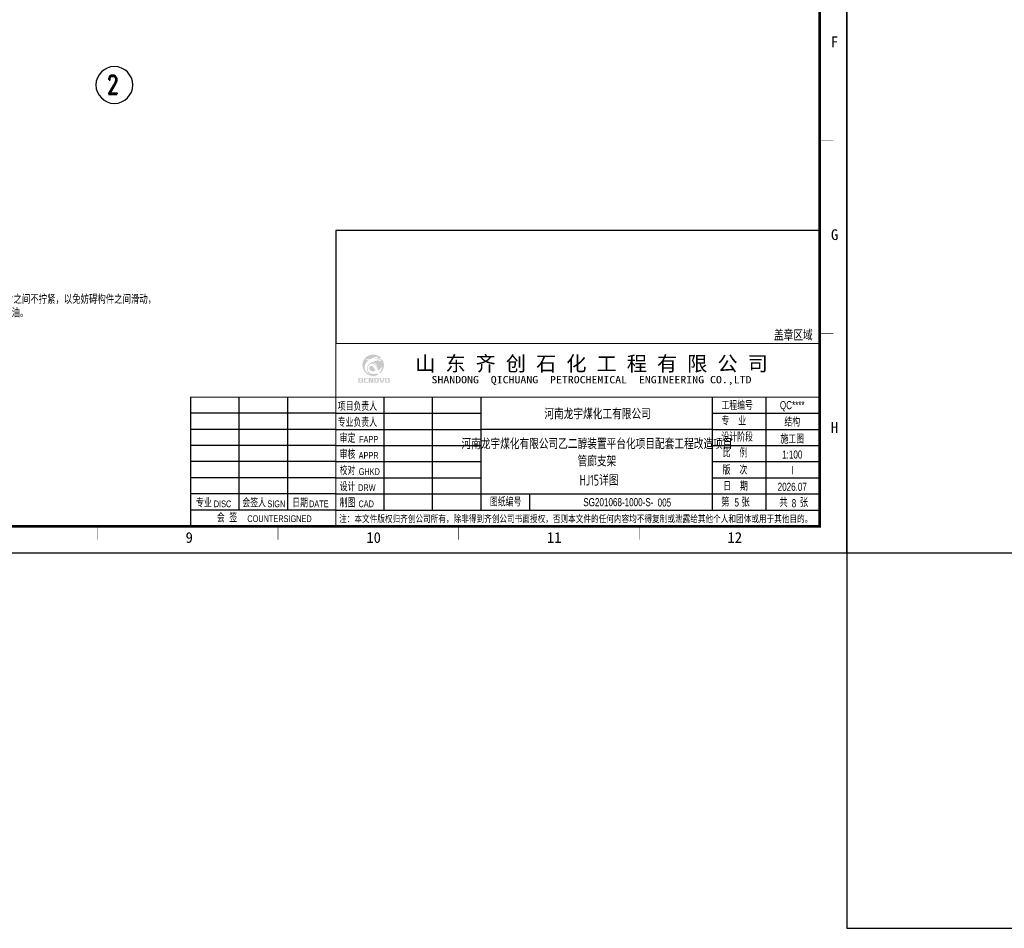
# Model space of a CAD drawing. Extents: x -294221 to 474257, y -25219 to 114942.
# Tile 49 of 70: x 144659 to 181282, y -25219 to 8586. Entities that reach past the tile are written whole.
import ezdxf
from ezdxf.enums import TextEntityAlignment as Align

# ---------------------------------------------------------------- set-up
doc = ezdxf.new("R2010")
doc.units = 0
doc.header["$LTSCALE"] = 1000
doc.linetypes.add('CENTER', pattern=[2, 1.25, -0.25, 0.25, -0.25])
for name, color, linetype in [('1-ZHMH-图名', 7, 'Continuous'), ('3', 3, 'CENTER'), ('AXIS_TEXT', 7, 'Continuous'), ('BORDER', 7, 'Continuous'), ('NJPEC-图框层', 7, 'Continuous'), ('text', 7, 'Continuous'), ('梁', 4, 'Continuous')]:
    doc.layers.add(name, color=color, linetype=linetype)
doc.styles.add('M1', font='tcc_simp.shx', dxfattribs={"width": 0.8, "height": 3, "bigfont": 'tcc_hzdx.shx'})
doc.styles.add('QC_宋体', font='txt')
doc.styles.add('QY', font='qy_eng.shx', dxfattribs={"width": 0.75, "bigfont": 'qy_chn.shx'})
doc.styles.add('ROMAND', font='romand', dxfattribs={"width": 0.55})
doc.styles.add('TSSD_Norm', font='tssdeng.shx', dxfattribs={"bigfont": 'hztxt.shx'})
doc.styles.add('宋体', font='txt')

# ---------------------------------------------------------------- blocks, each defined once
blk = doc.blocks.new('会签栏')
at = {"layer": 'NJPEC-图框层'}
for p, q in [((631055, 1257550), (631055, 1261750)), ((632855, 1261750), (632855, 1257550)), ((634655, 1261150), (629255, 1261150)), ((634655, 1260550), (629255, 1260550)), ((634655, 1259950), (629255, 1259950)), ((634655, 1259350), (629255, 1259350)), ((634655, 1258750), (629255, 1258750)), ((634655, 1258150), (629255, 1258150)), ((634655, 1257550), (629255, 1257550))]:
    blk.add_line(p, q, dxfattribs=at)
at = {"style": 'QY', "width": 0.75}
for s, height, p in [('专业', 300, (629746, 1257656)), ('DISC', 250, (630440, 1257656)), ('会签人', 300, (631616, 1257656)), ('SIGN', 250, (632440, 1257656)), ('日期', 300, (633326, 1257656)), ('DATE', 250, (634020, 1257656)), ('会  签', 300, (630606, 1257103)), ('COUNTERSIGNED', 250, (632558, 1257103))]:
    blk.add_text(s, height=height, dxfattribs=at).set_placement(p, align=Align.CENTER)
blk = doc.blocks.new('签字栏')
at = {"layer": 'AXIS_TEXT', "color": 0}
for p, q in [((646531, 1250392), (646531, 1254592)), ((648331, 1250392), (648331, 1254592)), ((650131, 1250392), (650131, 1254592)), ((644731, 1253992), (650131, 1253992)), ((644731, 1253392), (650131, 1253392)), ((644731, 1252792), (650131, 1252792)), ((644731, 1252192), (650131, 1252192)), ((644731, 1251592), (650131, 1251592)), ((644731, 1250992), (650131, 1250992))]:
    blk.add_line(p, q, dxfattribs=at)
at = {"style": 'QY', "width": 0.75}
for s, height, p in [('审定', 300, (645165, 1252898)), ('FAPP', 250, (645950, 1252898)), ('审核', 300, (645165, 1252298)), ('APPR', 250, (645950, 1252298)), ('校对', 300, (645165, 1251698)), ('GHKD', 250, (645975, 1251698)), ('设计', 300, (645165, 1251098)), ('DRW', 250, (645884, 1251098)), ('制图', 300, (645165, 1250498)), ('CAD', 250, (645859, 1250498))]:
    blk.add_text(s, height=height, dxfattribs=at).set_placement(p, align=Align.CENTER)
at = {"layer": 'NJPEC-图框层', "style": 'QY', "width": 0.75}
for s, p in [('项目负责人', (644801, 1254086)), ('专业负责人', (644801, 1253491))]:
    blk.add_text(s, height=300, dxfattribs=at).set_placement(p)
blk = doc.blocks.new('信息栏')
at = {"layer": 'NJPEC-图框层'}
for p, q in [((660731, 1250392), (660731, 1254592)), ((658731, 1253992), (662731, 1253992)), ((658731, 1253392), (662731, 1253392)), ((658731, 1252792), (662731, 1252792)), ((658731, 1252192), (662731, 1252192)), ((658731, 1251592), (662731, 1251592)), ((651931, 1250992), (651931, 1250392))]:
    blk.add_line(p, q, dxfattribs=at)
blk.add_lwpolyline([(658731, 1254592), (658731, 1250392)], dxfattribs=at)
at = {"style": 'QY', "width": 0.75}
for s, p in [('施工图', (661707, 1253057)), ('Ⅰ', (661707, 1251857))]:
    blk.add_text(s, height=300, dxfattribs=at).set_placement(p, align=Align.MIDDLE)
at = {"layer": 'NJPEC-图框层', "style": 'QY', "width": 0.8}
for s, p in [('第     张', (659592, 1250520)), ('共     张', (661763, 1250507))]:
    blk.add_text(s, height=300, dxfattribs=at).set_placement(p, align=Align.CENTER)
at = {"layer": 'NJPEC-图框层', "char_height": 300, "width": 1800, "attachment_point": 4, "style": 'QY'}
for s, insert in [('工程编号', (659072, 1254266)), ('专    业', (659072, 1253692)), ('设计阶段', (659072, 1253092)), ('比    例', (659116, 1252502)), ('版    次', (659116, 1251865)), ('日    期', (659139, 1251265)), ('图纸编号', (650461, 1250678))]:
    blk.add_mtext(s, dxfattribs=dict(at, insert=insert))
blk = doc.blocks.new('修改栏')
at = {"const_width": 40}
blk.add_lwpolyline([(644731, 1256092), (662731, 1256092)], dxfattribs=at)
at = {"layer": '梁', "color": 6}
blk.add_lwpolyline([(662731, 1256092), (662731, 1260292), (644731, 1260292), (644731, 1256092)], dxfattribs=at)
at = {"color": 6, "style": 'QY', "width": 0.75}
blk.add_text('盖章区域', height=400, dxfattribs=at).set_placement((661746, 1256422), align=Align.MIDDLE)
blk = doc.blocks.new('图框')
at = {"layer": 'NJPEC-图框层'}
h = blk.add_hatch(color=152, dxfattribs=at)
h.dxf.hatch_style = 1
edge = h.paths.add_edge_path()
edge.add_spline(control_points=[(713336, 1255456), (713332, 1255457), (713322, 1255460), (713304, 1255466), (713282, 1255476), (713257, 1255490), (713232, 1255508), (713207, 1255532), (713184, 1255559), (713166, 1255594), (713154, 1255626), (713147, 1255662), (713143, 1255697), (713145, 1255736), (713150, 1255769), (713160, 1255800), (713174, 1255832), (713191, 1255861), (713210, 1255884), (713229, 1255905), (713247, 1255922), (713266, 1255937), (713283, 1255949), (713294, 1255955), (713299, 1255958)], knot_values=[0, 0, 0, 0, 0.148671, 0.387041, 0.707288, 1.057418, 1.457549, 1.851858, 2.336567, 2.813419, 3.292614, 3.615986, 4.181811, 4.637275, 5.049596, 5.448979, 5.857795, 6.346394, 6.708376, 6.985242, 7.378215, 7.656509, 7.899427, 8.128498, 8.128498, 8.128498, 8.128498], degree=3, periodic=0)
edge.add_spline(control_points=[(713299, 1255958), (713293, 1255959), (713281, 1255959), (713263, 1255961), (713244, 1255965), (713225, 1255971), (713207, 1255979), (713193, 1255990), (713183, 1256002), (713178, 1256011), (713177, 1256017), (713176, 1256019)], knot_values=[0, 0, 0, 0, 0.232304, 0.445127, 0.671111, 0.962412, 1.17351, 1.431428, 1.618611, 1.749517, 1.829891, 1.829891, 1.829891, 1.829891], degree=3, periodic=0)
edge.add_spline(control_points=[(713176, 1256019), (713183, 1256015), (713195, 1256007), (713217, 1256001), (713241, 1255997), (713272, 1255995), (713315, 1256001), (713367, 1256015), (713428, 1256041), (713488, 1256068), (713540, 1256087), (713577, 1256095), (713602, 1256095), (713622, 1256089), (713633, 1256078), (713639, 1256064), (713637, 1256046), (713625, 1256031), (713606, 1256023), (713589, 1256018), (713575, 1256015), (713567, 1256015), (713563, 1256019), (713567, 1256028), (713573, 1256035), (713579, 1256044), (713583, 1256051), (713584, 1256055), (713583, 1256059), (713580, 1256061), (713574, 1256062), (713566, 1256061), (713558, 1256055), (713550, 1256046), (713544, 1256036), (713543, 1256025), (713544, 1256015), (713549, 1256008), (713556, 1256003), (713566, 1256000), (713581, 1256001), (713605, 1256002), (713635, 1256009), (713668, 1256018), (713702, 1256029), (713729, 1256041), (713745, 1256050), (713751, 1256053)], knot_values=[0, 0, 0, 0, 0.275863, 0.558778, 0.843428, 1.198015, 1.696558, 2.455123, 3.231292, 4.17664, 4.919709, 5.289347, 5.587055, 5.850753, 6.047231, 6.180953, 6.411265, 6.664844, 6.892465, 7.165311, 7.332684, 7.410273, 7.446364, 7.52878, 7.703034, 7.844682, 7.924434, 7.97668, 8.011937, 8.061747, 8.130588, 8.215883, 8.354394, 8.478782, 8.682102, 8.787985, 8.896275, 9.024688, 9.114193, 9.219361, 9.384327, 9.698484, 10.112351, 10.554749, 10.970697, 11.441848, 11.671505, 11.671505, 11.671505, 11.671505], degree=3, periodic=0)
edge.add_arc((713460, 1255779), 400, 43.38, 180)
edge.add_arc((713460, 1255779), 400, 180, 300.0054)
edge.add_spline(control_points=[(713660, 1255432), (713657, 1255433), (713648, 1255437), (713630, 1255447), (713612, 1255461), (713600, 1255472), (713596, 1255475)], knot_values=[0, 0, 0, 0, 0.117121, 0.378696, 0.769839, 0.969146, 0.969146, 0.969146, 0.969146], degree=3, periodic=0)
edge.add_spline(control_points=[(713596, 1255475), (713588, 1255473), (713568, 1255467), (713533, 1255462), (713493, 1255458), (713452, 1255458), (713414, 1255460), (713378, 1255467), (713347, 1255482), (713314, 1255505), (713289, 1255534), (713269, 1255566), (713261, 1255593), (713257, 1255613), (713255, 1255629), (713255, 1255647), (713256, 1255666), (713260, 1255686), (713265, 1255708), (713274, 1255731), (713285, 1255750), (713297, 1255771), (713315, 1255790), (713338, 1255807), (713361, 1255822), (713384, 1255831), (713407, 1255837), (713426, 1255838), (713452, 1255835), (713487, 1255824), (713528, 1255793), (713570, 1255744), (713608, 1255675), (713630, 1255622), (713641, 1255594)], knot_values=[0, 0, 0, 0, 0.331124, 0.779939, 1.317706, 1.847046, 2.306295, 2.729392, 3.217777, 3.614671, 4.196887, 4.663931, 5.019811, 5.218518, 5.436862, 5.643188, 5.867538, 6.15981, 6.408866, 6.730664, 7.070674, 7.222231, 7.625898, 8.046238, 8.283822, 8.656954, 8.971884, 9.154486, 9.394825, 9.945136, 10.489736, 11.29841, 12.343812, 13.448432, 13.448432, 13.448432, 13.448432], degree=3, periodic=0)
edge.add_spline(control_points=[(713641, 1255594), (713649, 1255598), (713667, 1255606), (713697, 1255620), (713728, 1255642), (713755, 1255669), (713776, 1255697), (713789, 1255722), (713795, 1255738), (713797, 1255745)], knot_values=[0, 0, 0, 0, 0.353268, 0.727498, 1.240071, 1.77028, 2.15534, 2.544899, 2.812928, 2.812928, 2.812928, 2.812928], degree=3, periodic=0)
edge.add_spline(control_points=[(713797, 1255745), (713797, 1255742), (713796, 1255734), (713795, 1255718), (713790, 1255697), (713785, 1255667), (713772, 1255628), (713751, 1255585), (713726, 1255549), (713706, 1255526), (713695, 1255517), (713691, 1255514)], knot_values=[0, 0, 0, 0, 0.12049, 0.296651, 0.587458, 0.932367, 1.426389, 2.128798, 2.724602, 3.085973, 3.260756, 3.260756, 3.260756, 3.260756], degree=3, periodic=0)
edge.add_spline(control_points=[(713691, 1255514), (713698, 1255506), (713709, 1255494), (713722, 1255484), (713726, 1255480)], knot_values=[0, 0, 0, 0, 0.375868, 0.607847, 0.607847, 0.607847, 0.607847], degree=3, periodic=0)
edge.add_arc((713460, 1255779), 400, 311.7299, 360)
edge.add_arc((713460, 1255779), 400, 0, 38.1999)
edge.add_spline(control_points=[(713774, 1256026), (713773, 1256025), (713770, 1256022), (713762, 1256018), (713747, 1256012), (713722, 1256002), (713688, 1255992), (713650, 1255983), (713616, 1255977), (713590, 1255975), (713572, 1255974), (713562, 1255972), (713556, 1255969), (713556, 1255966), (713557, 1255965), (713561, 1255963), (713568, 1255961), (713581, 1255960), (713595, 1255959), (713610, 1255960), (713632, 1255964), (713670, 1255972), (713716, 1255985), (713749, 1255994), (713764, 1255999)], knot_values=[0, 0, 0, 0, 0.053208, 0.159125, 0.349072, 0.652832, 1.174017, 1.666617, 2.136561, 2.433582, 2.656379, 2.800822, 2.851753, 2.865207, 2.882987, 2.929462, 3.028596, 3.159224, 3.414495, 3.526937, 3.733164, 4.268442, 4.947966, 5.549375, 5.549375, 5.549375, 5.549375], degree=3, periodic=0)
edge.add_spline(control_points=[(713764, 1255999), (713765, 1255998), (713768, 1255996), (713772, 1255991), (713772, 1255982), (713767, 1255969), (713757, 1255957), (713742, 1255945), (713723, 1255936), (713701, 1255930), (713685, 1255929), (713679, 1255928)], knot_values=[0, 0, 0, 0, 0.043264, 0.120508, 0.21598, 0.374603, 0.612363, 0.813698, 1.083588, 1.406129, 1.661303, 1.661303, 1.661303, 1.661303], degree=3, periodic=0)
edge.add_spline(control_points=[(713679, 1255928), (713681, 1255929), (713686, 1255932), (713694, 1255938), (713700, 1255943), (713701, 1255950), (713696, 1255950), (713691, 1255951), (713680, 1255951), (713654, 1255949), (713606, 1255945), (713551, 1255935), (713489, 1255918), (713432, 1255900), (713379, 1255876), (713342, 1255851), (713315, 1255830), (713292, 1255807), (713274, 1255783), (713260, 1255759), (713246, 1255729), (713237, 1255699), (713232, 1255665), (713231, 1255634), (713234, 1255602), (713241, 1255572), (713252, 1255544), (713268, 1255517), (713285, 1255497), (713303, 1255479), (713320, 1255466), (713331, 1255459), (713336, 1255456)], knot_values=[0, 0, 0, 0, 0.09476, 0.229885, 0.358769, 0.396739, 0.451667, 0.505398, 0.588924, 0.863894, 1.484135, 2.413352, 2.950627, 3.881745, 4.660795, 5.110916, 5.572524, 5.949122, 6.311877, 6.700681, 6.999839, 7.543065, 7.853918, 8.298535, 8.706756, 9.035561, 9.474198, 9.820452, 10.196203, 10.461837, 10.788817, 10.975614, 10.975614, 10.975614, 10.975614], degree=3, periodic=0)
edge = h.paths.add_edge_path(flags=16)
edge.add_spline(control_points=[(713410, 1255855), (713416, 1255856), (713427, 1255860), (713447, 1255865), (713471, 1255867), (713498, 1255865), (713529, 1255855), (713556, 1255834), (713578, 1255811), (713595, 1255782), (713609, 1255755), (713620, 1255721), (713628, 1255693), (713632, 1255669), (713634, 1255657), (713634, 1255654)], knot_values=[0, 0, 0, 0, 0.217098, 0.45546, 0.756361, 1.1177, 1.466416, 1.954125, 2.35846, 2.68133, 3.205739, 3.497502, 3.998988, 4.304628, 4.430393, 4.430393, 4.430393, 4.430393], degree=3, periodic=0)
edge.add_spline(control_points=[(713634, 1255654), (713632, 1255660), (713626, 1255674), (713616, 1255698), (713601, 1255726), (713586, 1255754), (713570, 1255777), (713552, 1255799), (713533, 1255817), (713511, 1255834), (713495, 1255843), (713475, 1255851), (713456, 1255857), (713437, 1255857), (713422, 1255857), (713414, 1255855), (713410, 1255855)], knot_values=[0, 0, 0, 0, 0.247715, 0.568965, 0.966639, 1.450508, 1.740372, 2.022658, 2.534465, 2.710049, 3.044629, 3.231754, 3.52439, 3.788101, 3.944147, 4.080651, 4.080651, 4.080651, 4.080651], degree=3, periodic=0)
edge = h.paths.add_edge_path(flags=17)
edge.add_spline(control_points=[(713541, 1255563), (713526, 1255560), (713494, 1255555), (713444, 1255555), (713395, 1255565), (713353, 1255585), (713329, 1255615), (713316, 1255649), (713314, 1255676), (713319, 1255703), (713329, 1255724), (713347, 1255742), (713365, 1255752), (713382, 1255754), (713400, 1255754), (713426, 1255746), (713462, 1255720), (713495, 1255674), (713519, 1255625), (713532, 1255588), (713539, 1255569), (713541, 1255563)], knot_values=[0, 0, 0, 0, 0.561484, 1.214764, 1.885581, 2.393631, 2.959197, 3.259694, 3.74698, 3.952014, 4.302998, 4.593853, 4.881604, 5.06523, 5.221101, 5.542541, 6.061676, 6.875848, 7.612345, 8.105693, 8.357623, 8.357623, 8.357623, 8.357623], degree=3, periodic=0)
h = blk.add_hatch(color=7, dxfattribs=at)
h.dxf.hatch_style = 1
h.paths.add_polyline_path([(713076, 1255274, 0.414214), (713049, 1255302), (712935, 1255302, 0.414214), (712908, 1255274), (712908, 1255157, 0.414214), (712935, 1255129), (713049, 1255129, 0.259363), (713072, 1255142), (713092, 1255129), (713092, 1255158), (713076, 1255168)])
h.paths.add_polyline_path([(713027, 1255200), (712996, 1255220), (712996, 1255191), (713027, 1255171), (713027, 1255154), (712958, 1255154), (712958, 1255276), (713027, 1255276)], flags=16)
h.paths.add_polyline_path([(713164, 1255276), (713260, 1255276), (713260, 1255302), (713141, 1255302, 0.414214), (713114, 1255274), (713114, 1255157, 0.414214), (713141, 1255129), (713261, 1255129), (713261, 1255154), (713164, 1255154)])
h.paths.add_polyline_path([(713341, 1255280), (713376, 1255129), (713470, 1255129), (713470, 1255302), (713420, 1255302), (713420, 1255148), (713385, 1255302), (713291, 1255302), (713291, 1255129), (713341, 1255129)])
h.paths.add_polyline_path([(713665, 1255274, 0.414214), (713638, 1255302), (713524, 1255302, 0.414214), (713497, 1255274), (713497, 1255157, 0.414214), (713524, 1255129), (713638, 1255129, 0.414214), (713665, 1255157)])
h.paths.add_polyline_path([(713548, 1255276), (713615, 1255276), (713615, 1255154), (713548, 1255154)], flags=16)
h.paths.add_polyline_path([(713741, 1255302), (713687, 1255302), (713743, 1255129), (713827, 1255129), (713883, 1255302), (713829, 1255302), (713785, 1255155)])
h.paths.add_polyline_path([(714072, 1255274, 0.414214), (714045, 1255302), (713932, 1255302, 0.414214), (713905, 1255274), (713905, 1255157, 0.414214), (713932, 1255129), (714045, 1255129, 0.414214), (714072, 1255157)])
h.paths.add_polyline_path([(713955, 1255277), (714023, 1255277), (714023, 1255154), (713955, 1255154)], flags=16)
at = {"layer": 'NJPEC-图框层', "color": 0}
for p, q in [((726071, 1253392), (717472, 1253392)), ((717472, 1250992), (730072, 1250992))]:
    blk.add_line(p, q, dxfattribs=at)
at = {"layer": 'NJPEC-图框层', "const_width": 40}
for points in [[(712072, 1256592), (712072, 1249792)], [(730072, 1256592), (730072, 1249792)], [(730072, 1249792), (706672, 1249792), (706672, 1254592), (712072, 1254592)], [(712072, 1254592), (730072, 1254592)]]:
    blk.add_lwpolyline(points, dxfattribs=at)
at = {"layer": 'NJPEC-图框层'}
blk.add_lwpolyline([(712072, 1250392), (730072, 1250392)], dxfattribs=at)
for name, p in [('修改栏', (67341, 500)), ('会签栏', (77417, -7158)), ('签字栏', (67341, 0)), ('信息栏', (67341, 0))]:
    blk.add_blockref(name, p, dxfattribs=at)
at = {"layer": 'NJPEC-图框层', "style": '宋体'}
blk.add_text('山 东 齐 创 石 化 工 程 有 限 公 司', height=550, dxfattribs=at).set_placement((721580, 1255401), align=Align.BOTTOM_CENTER)
at = {"layer": 'NJPEC-图框层', "style": '宋体', "width": 1.2}
blk.add_text('SHANDONG  QICHUANG  PETROCHEMICAL  ENGINEERING CO.,LTD', height=270, dxfattribs=at).set_placement((721580, 1255027), align=Align.BOTTOM_CENTER)
at = {"layer": 'NJPEC-图框层', "color": 6, "style": 'QY', "width": 0.75}
for s, p in [('QC****', (729048, 1254257)), ('结构', (729048, 1253690)), ('1:100', (729048, 1252457)), ('2026.07', (729048, 1251257)), ('SG201068-1000-S-', (722578, 1250686)), ('8', (729111, 1250647))]:
    blk.add_text(s, height=300, dxfattribs=at).set_placement(p, align=Align.MIDDLE)
at = {"layer": 'NJPEC-图框层', "style": 'QY', "width": 0.75}
for s, p in [('河南龙宇煤化工有限公司', (721807, 1253990)), ('河南龙宇煤化有限公司乙二醇装置平台化项目配套工程改造项目', (721783, 1252877)), ('管廊支架', (721783, 1252232))]:
    blk.add_text(s, height=400, dxfattribs=at).set_placement(p, align=Align.MIDDLE)
at = {"layer": 'NJPEC-图框层', "style": '宋体', "width": 0.78}
blk.add_text('注：本文件版权归齐创公司所有，除非得到齐创公司书面授权，否则本文件的任何内容均不得复制或泄露给其他个人和团体或用于其他目的。', height=260, dxfattribs=at).set_placement((712192, 1249939))
blk = doc.blocks.new('A1E图框')
for points, const_width in [([(0, 0), (841, 0), (841, 594), (0, 594)], 0.5), ([(25, 10), (831, 10), (831, 584), (25, 584)], 1)]:
    blk.add_lwpolyline(points, close=True, dxfattribs=dict(const_width=const_width))
at = {"const_width": 0.2}
for points in [[(836, 153.5), (831, 153.5)], [(836, 81.75), (831, 81.75)], [(836, 81.75), (831, 81.75)], [(562.33, 10), (562.33, 5)], [(629.5, 10), (629.5, 5)], [(696.67, 10), (696.67, 5)], [(763.83, 10), (763.83, 5)]]:
    blk.add_lwpolyline(points, dxfattribs=at)
at = {"style": 'QC_宋体'}
for s, p in [('F', (836.5, 190.21)), ('G', (836.5, 118.46)), ('H', (836.5, 46.71)), ('9', (596.46, 5.78)), ('10', (665.05, 5.78)), ('11', (732.22, 5.78)), ('12', (799.39, 5.78))]:
    blk.add_text(s, height=4, dxfattribs=at).set_placement(p, align=Align.MIDDLE_CENTER)

msp = doc.modelspace()

# ---------------------------------------------------------------- linework, layer by layer
at = {"color": 2, "linetype": 'Continuous'}
for start, end in [(0, 180), (180, 0)]:
    msp.add_arc((148180.292, 6156.969, -4116055.264), 685, start, end, dxfattribs=at)
at = {"layer": '1-ZHMH-图名', "elevation": -4116055.264}
msp.add_lwpolyline([(190923.361, -11257.991), (175418.942, -11257.991), (175418.942, -25219.364), (190923.361, -25219.364)], close=True, dxfattribs=at)
at = {"layer": 'BORDER', "elevation": -4116055.264}
msp.add_lwpolyline([(91318.942, -11257.991), (91318.942, 48142.009), (175418.942, 48142.009), (175418.942, -11257.991)], close=True, dxfattribs=at)
at = {"layer": 'BORDER', "const_width": 50, "elevation": -4116055.264}
msp.add_lwpolyline([(93818.942, -10257.991), (93818.942, 47142.009), (174418.942, 47142.009), (174418.942, -10257.991)], close=True, dxfattribs=at)

# ---------------------------------------------------------------- block references
at = {"xscale": 100, "yscale": 100, "zscale": 100}
msp.add_blockref('A1E图框', (91318.942, -11257.991), dxfattribs=at)
at = {"layer": 'NJPEC-图框层'}
msp.add_blockref('图框', (-555652.757, -1260049.745, -4116055.264), dxfattribs=at)

# ---------------------------------------------------------------- texts
at = {"color": 2, "style": 'ROMAND', "width": 0.75}
msp.add_text('2', height=700, dxfattribs=at).set_placement((147893.451, 5817.93, -4116055.264))
at = {"layer": '3', "style": 'M1', "width": 0.8}
for s, p in [('2. 图中所示长圆孔处均为滑动端，双螺母加垫片，螺母与垫片之间不拧紧，以免妨碍构件之间滑动，', (135959.545, -1981.174, -4116055.264)), ('但双螺母之间应相互拧紧以防松动,安装后孔内涂满固体黄油。', (136467.964, -2483.866, -4116055.264))]:
    msp.add_text(s, height=300, dxfattribs=at).set_placement(p)
at = {"layer": 'NJPEC-图框层', "color": 6, "style": 'QY', "width": 0.75}
for s, p in [('005', (168638.811, -9526.444)), ('5', (171328.299, -9526.444))]:
    msp.add_text(s, height=300, dxfattribs=at).set_placement(p, align=Align.CENTER)
at = {"layer": 'text', "style": 'TSSD_Norm', "width": 0.7}
msp.add_text('HJ15详图', height=400, dxfattribs=at).set_placement((165486.788, -8746.082, 16464221.057))

doc.saveas('drawing.dxf')
